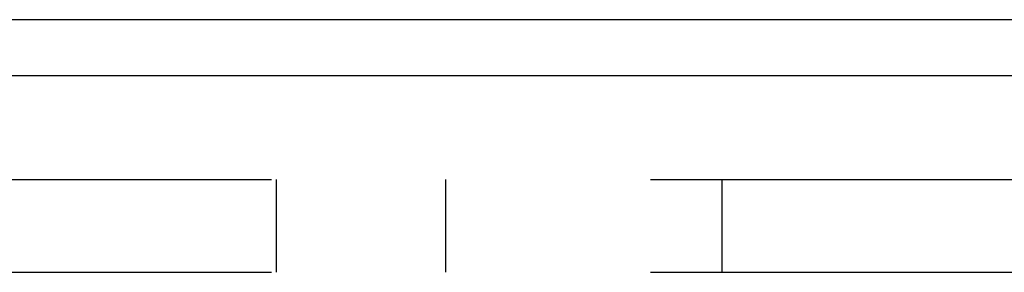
# Model space of a CAD drawing. Header units: inches. Extents: x 0 to 77.3, y 0 to 50.
# Tile 9 of 48: x 6.761 to 7.866, y 31.851 to 32.134. Entities that reach past the tile are written whole.
import ezdxf

# ---------------------------------------------------------------- set-up
doc = ezdxf.new("R2010")
doc.units = ezdxf.units.IN
doc.header["$LTSCALE"] = 4.25
doc.header["$MEASUREMENT"] = 0
doc.linetypes.add('HIDDEN', pattern=[0.2, 0.1, -0.1])
doc.layers.get('0').update_dxf_attribs({"linetype": 'CONTINUOUS'})
doc.layers.add('DEFAULT_2', color=8, linetype='HIDDEN')

msp = doc.modelspace()

# ---------------------------------------------------------------- linework, layer by layer
at = {"color": 3, "linetype": 'Continuous'}
for p, q in [((12.739062, 32.134092), (3.261062, 32.134092)), ((12.739062, 32.071092), (3.287062, 32.071092))]:
    msp.add_line(p, q, dxfattribs=at)
at = {"layer": 'DEFAULT_2', "color": 8, "linetype": 'HIDDEN'}
for p, q in [((5.769062, 31.955092), (10.019062, 31.955092)), ((7.049162, 31.955092), (7.049162, 31.851092)), ((7.239162, 31.955092), (7.239162, 31.851092)), ((7.549162, 31.955092), (7.549162, 31.851092)), ((5.769062, 31.851092), (10.019062, 31.851092))]:
    msp.add_line(p, q, dxfattribs=at)

doc.saveas('drawing.dxf')
